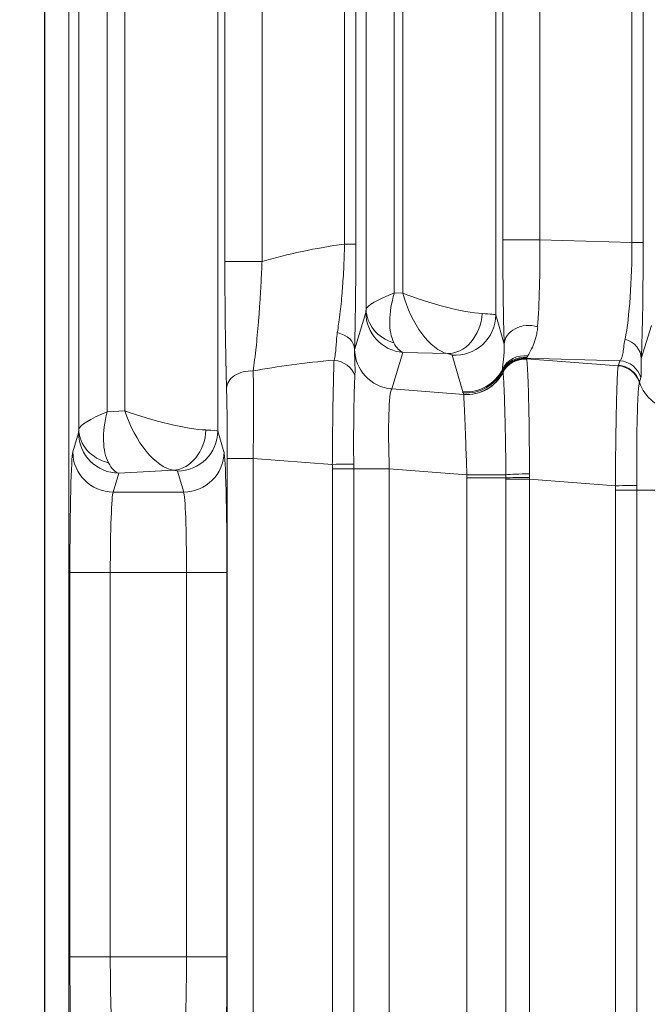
# Model space of a CAD drawing. Header units: millimetres. Extents: x 4 to 836, y 5 to 589.
# Tile 146 of 163: x 744.51 to 752.28, y 279.13 to 291.34. Entities that reach past the tile are written whole.
import ezdxf

# ---------------------------------------------------------------- set-up
doc = ezdxf.new("R2010")
doc.units = ezdxf.units.MM
doc.layers.add('1', color=7, linetype='Continuous', true_color=0xffffff)
doc.styles.add('ideas_simplex', font='simplex.shx')
doc.dimstyles.get("Standard").update_dxf_attribs({"dimtxt": 0.18, "dimasz": 0.18, "dimexe": 0.18, "dimexo": 0.0625, "dimgap": 0.09, "dimtad": 0, "dimtih": 1, "dimtoh": 1, "dimdec": 4, "dimzin": 0, "dimdsep": 46, "dimtxsty": 'Standard', "dimcen": 0.09, "dimadec": 0, "dimazin": 0, "dimtfac": 1, "dimtdec": 4, "dimtofl": 0, "dimtmove": 0, "dimatfit": 3, "dimfxl": 1, "dimtolj": 1, "dimtzin": 0, "dimarcsym": 0})

# ---------------------------------------------------------------- blocks, each defined once
blk = doc.blocks.new('_U3')
at = {"layer": '1', "color": 152, "lineweight": 13}
for p, q in [((707.442812, 308.75902), (787.573916, 308.75902)), ((726.830256, 256.097779), (787.573916, 256.097779))]:
    blk.add_line(p, q, dxfattribs=at)
at = {"layer": '1', "color": 27, "lineweight": 13}
blk.add_line((785.573916, 256.097779), (785.573916, 308.75902), dxfattribs=at)
at = {"layer": '1', "color": 87, "lineweight": 25}
for p, q in [((784.073916, 289.5309), (778.448916, 289.5309)), ((778.448916, 289.5309), (778.448916, 288.0309)), ((784.073916, 288.0309), (784.073916, 289.5309)), ((778.448916, 276.8259), (778.448916, 275.3259)), ((784.073916, 275.3259), (784.073916, 276.8259)), ((778.448916, 275.3259), (784.073916, 275.3259))]:
    blk.add_line(p, q, dxfattribs=at)
at = {"layer": '1', "color": 27, "lineweight": 18}
for points in [[(785.573916, 308.75902), (786.102897, 305.759022), (785.044935, 305.759018)], [(785.573916, 256.097779), (785.044935, 259.097777), (786.102897, 259.097781)]]:
    blk.add_solid(points, dxfattribs=at)
at = {"layer": '1', "color": 87, "linetype": 'Continuous', "lineweight": 25, "char_height": 3, "attachment_point": 7, "rotation": 90, "line_spacing_factor": 1.204819, "style": 'ideas_simplex'}
for s, insert in [('\\W1.2097;52,7', (776.607916, 276.7734)), ('\\W1.2097;2.07', (783.920416, 276.7734))]:
    blk.add_mtext(s, dxfattribs=dict(at, insert=insert))
blk = doc.blocks.new('_U7')
at = {"layer": '1', "color": 152, "lineweight": 13}
for p, q in [((727.832774, 357.09793), (811.109585, 357.09793)), ((708.853977, 241.643112), (811.109585, 241.643112))]:
    blk.add_line(p, q, dxfattribs=at)
at = {"layer": '1', "color": 27, "lineweight": 13}
blk.add_line((809.109585, 241.643112), (809.109585, 357.09793), dxfattribs=at)
at = {"layer": '1', "color": 87, "lineweight": 25}
for p, q in [((807.609585, 306.473021), (801.984585, 306.473021)), ((801.984585, 306.473021), (801.984585, 304.973021)), ((807.609585, 304.973021), (807.609585, 306.473021)), ((801.984585, 293.768021), (801.984585, 292.268021)), ((807.609585, 292.268021), (807.609585, 293.768021)), ((801.984585, 292.268021), (807.609585, 292.268021))]:
    blk.add_line(p, q, dxfattribs=at)
at = {"layer": '1', "color": 27, "lineweight": 18}
for points in [[(809.109585, 357.09793), (809.638566, 354.097932), (808.580604, 354.097928)], [(809.109585, 241.643112), (808.580604, 244.64311), (809.638566, 244.643114)]]:
    blk.add_solid(points, dxfattribs=at)
at = {"layer": '1', "color": 87, "linetype": 'Continuous', "lineweight": 25, "char_height": 3, "attachment_point": 7, "rotation": 90, "line_spacing_factor": 1.204819, "style": 'ideas_simplex'}
for s, insert in [('\\W1.1692;115,5', (800.143585, 292.230521)), ('\\W1.2097;4.55', (807.456085, 293.715521))]:
    blk.add_mtext(s, dxfattribs=dict(at, insert=insert))

msp = doc.modelspace()

# ---------------------------------------------------------------- linework, layer by layer
at = {"layer": '1', "color": 143, "linetype": 'Continuous', "lineweight": 13}
for p, q in [((744.815, 257.874), (744.815, 355.321)), ((744.819, 274.881), (744.819, 338.314)), ((745.118, 338.314), (745.118, 274.881)), ((745.242, 286.256), (745.242, 326.94)), ((746.963, 326.96), (746.963, 286.236)), ((745.592, 326.722), (745.592, 286.474)), ((745.813, 286.486), (745.813, 326.71)), ((750.406, 325.522), (750.406, 287.674)), ((748.8, 287.745), (748.8, 325.451)), ((749.15, 325.248), (749.15, 287.948)), ((749.256, 287.945), (749.256, 325.25)), ((747.051, 288.338), (747.051, 324.858)), ((747.511, 324.858), (747.511, 288.338)), ((748.533, 288.553), (748.533, 324.642)), ((748.673, 324.642), (748.673, 288.553)), ((752.092, 288.574), (752.092, 324.621)), ((752.232, 324.621), (752.232, 288.574)), ((750.495, 288.604), (750.495, 324.591)), ((750.954, 324.591), (750.954, 288.604)), ((750.495, 288.604), (750.954, 288.604)), ((750.954, 288.604), (752.092, 288.574)), ((748.533, 288.553), (748.673, 288.553)), ((752.092, 288.574), (752.232, 288.574)), ((747.511, 288.338), (747.051, 288.338)), ((749.15, 287.948), (749.256, 287.945)), ((748.659, 287.254), (748.797, 287.706)), ((750.406, 287.674), (750.511, 287.311)), ((752.209, 287.133), (752.335, 287.544)), ((749.256, 287.21), (749.118, 286.757)), ((749.81, 287.195), (749.256, 287.21)), ((749.998, 286.722), (749.865, 287.177)), ((751.943, 287.107), (750.785, 287.137)), ((750.788, 287.131), (751.924, 287.045)), ((751.926, 287.05), (751.943, 287.107)), ((752.205, 286.898), (752.188, 286.841)), ((749.118, 286.757), (750.009, 286.69)), ((745.592, 286.474), (745.813, 286.486)), ((745.168, 285.976), (745.238, 286.211)), ((746.963, 286.236), (747.04, 285.976)), ((747.402, 285.896), (747.081, 285.896)), ((747.081, 278.3), (747.081, 285.896)), ((747.402, 285.896), (747.402, 278.3)), ((748.382, 285.822), (747.402, 285.896)), ((745.738, 285.713), (745.667, 285.478)), ((746.414, 285.75), (745.738, 285.713)), ((746.541, 285.478), (746.463, 285.737)), ((748.383, 285.766), (748.647, 285.766)), ((748.383, 278.43), (748.383, 285.766)), ((748.647, 285.766), (749.088, 285.766)), ((748.647, 285.766), (748.647, 278.43)), ((750.049, 285.693), (749.088, 285.766)), ((749.088, 285.766), (749.088, 278.43)), ((750.049, 278.54), (750.049, 285.655)), ((750.049, 285.655), (750.533, 285.655)), ((750.533, 278.558), (750.533, 285.637)), ((750.533, 285.637), (750.824, 285.637)), ((750.824, 285.637), (750.824, 278.558)), ((751.889, 285.557), (750.824, 285.637)), ((745.667, 285.478), (746.541, 285.478)), ((751.889, 285.501), (752.154, 285.501)), ((751.889, 278.695), (751.889, 285.501)), ((752.594, 285.501), (752.154, 285.501)), ((752.154, 285.501), (752.154, 278.695)), ((745.632, 284.482), (745.132, 284.482)), ((745.132, 279.714), (745.132, 284.482)), ((746.576, 284.482), (745.632, 284.482)), ((745.632, 284.482), (745.632, 279.714)), ((747.076, 284.482), (746.576, 284.482)), ((746.576, 279.714), (746.576, 284.482)), ((747.076, 284.482), (747.076, 279.714)), ((745.632, 279.714), (745.132, 279.714)), ((745.632, 279.714), (746.576, 279.714)), ((747.076, 279.714), (746.576, 279.714))]:
    msp.add_line(p, q, dxfattribs=at)
for centre, major_axis, ratio, start_param, end_param in [((750.549, 288.628), (-0.001, -1.801), 0.030434, 4.725631, 5.532945), ((750.849, 288.628), (-0.007, 1.501), 0.069967, 3.888858, 4.696172), ((750.472, 285.596), (-5.359, 0.61), 0.555322, 5.144862, 5.359549), ((751.876, 288.601), (-0.01, 1.501), 0.144199, 3.75491, 4.693626), ((752.176, 288.601), (-0.001, 1.801), 0.031454, 3.758799, 4.697514), ((749.55, 287.948), (-0.749, -0.213), 0.16115, 5.228872, 6.211309), ((749.55, 287.948), (-0.292, -0.731), 0.480074, 4.902082, 5.884519), ((749.656, 287.945), (-0.749, 0.223), 0.167328, 1.058343, 2.511926), ((749.656, 287.945), (-0.267, 0.744), 0.48275, 1.399063, 2.852645), ((748.796, 287.955), (0, 0.25), 0.031454, 3.243932, 3.715078), ((749.3, 287.745), (0.499, -0.024), 0.878584, 3.196431, 4.437869), ((749.297, 287.706), (-0.478, 0.146), 0.996014, 0.297852, 1.785245), ((749.851, 287.691), (0.093, 0.491), 0.77245, 3.279264, 4.858354), ((749.906, 287.674), (-0.48, -0.14), 0.995643, 1.207413, 2.857034), ((749.656, 287.694), (-0.75, 0.02), 0.029238, 3.168569, 3.821783), ((750.811, 287.311), (-0.3, -0.01), 0.776151, 4.295129, 6.241659), ((748.358, 287.251), (-0.3, 0.008), 0.714578, 3.179021, 4.439644), ((749.296, 287.955), (-0.012, -0.75), 0.344743, 5.705365, 6.176511), ((751.909, 287.133), (-0.3, 0.013), 0.858349, 3.192635, 4.413477), ((748.662, 285.755), (0, 1.504), 0.026222, 0.085494, 0.105872), ((749.158, 287.254), (0.478, -0.146), 0.996014, 3.439444, 4.926838), ((749.616, 287.197), (-0.25, 0.021), 0.087194, 3.174945, 3.828159), ((750.759, 286.875), (-0.298, 0.034), 0.982269, 4.678398, 5.944958), ((750.759, 286.851), (-0.299, -0.026), 0.991317, 4.517846, 5.732632), ((750.761, 286.839), (-0.284, -0.098), 0.995464, 4.299844, 5.486244), ((750.763, 286.833), (-0.286, -0.092), 0.995544, 4.320806, 5.507206), ((750.764, 286.83), (-0.296, -0.047), 0.993751, 4.472079, 5.658942), ((750.764, 286.829), (-0.297, -0.041), 0.992886, 4.491637, 5.678511), ((751.271, 285.596), (-5.474, 0.489), 0.272631, 5.287995, 5.521537), ((748.374, 286.855), (-0.299, 0.018), 0.865443, 3.477325, 4.664411), ((751.899, 286.747), (-0.268, 0.136), 0.995564, 3.909371, 5.098516), ((751.902, 286.753), (0.287, -0.088), 0.996014, 0.598846, 1.785245), ((751.919, 286.809), (-0.287, 0.088), 0.996014, 3.740438, 4.926838), ((747.371, 286.763), (0.3, 0.008), 0.722159, 1.448499, 3.103741), ((747.349, 285.892), (-0.023, -1.503), 0.034806, 1.573947, 2.380449), ((750.039, 287.218), (-0.48, -0.14), 0.995643, 1.207413, 2.411234), ((750.043, 287.204), (-0.471, -0.168), 0.995424, 1.148438, 2.337855), ((750.049, 287.186), (-0.477, -0.149), 0.995576, 1.188036, 2.374065), ((750.05, 287.185), (0.482, 0.134), 0.994903, 4.361205, 5.547224), ((752.665, 286.989), (-0.478, 0.146), 0.996014, 0.598846, 1.785245), ((747.05, 285.892), (0, -1.203), 0.026128, 1.574077, 2.38058), ((749.162, 285.755), (-0.038, 1.006), 0.073389, 0.079108, 1.557174), ((745.991, 286.474), (-0.749, -0.229), 0.170757, 5.222502, 6.204939), ((745.991, 286.474), (-0.254, -0.751), 0.483887, 4.874385, 5.856821), ((746.213, 286.486), (-0.749, 0.207), 0.157833, 1.052243, 2.549231), ((746.213, 286.486), (-0.306, 0.723), 0.478289, 1.371252, 2.868239), ((745.237, 286.46), (0, -0.25), 0.031404, 0.10491, 0.619461), ((745.738, 286.211), (-0.479, 0.143), 0.995856, 0.291963, 1.860478), ((745.741, 286.256), (0.499, -0.022), 0.864178, 3.193639, 4.485026), ((746.414, 286.248), (0.059, 0.497), 0.802499, 3.288192, 4.807197), ((746.463, 286.236), (-0.479, -0.143), 0.995856, 1.281115, 2.84963), ((746.213, 286.235), (-0.75, 0), 0.029163, 3.167773, 3.777582), ((745.171, 284.482), (0, -1.5), 0.026186, 3.228859, 4.712389), ((745.667, 285.976), (-0.479, 0.143), 0.995856, 0.291963, 1.860478), ((746.541, 285.976), (-0.479, -0.143), 0.995856, 1.281115, 2.84963), ((747.037, 284.482), (0, -1.5), 0.026186, 1.570796, 3.054326), ((745.737, 286.46), (-0.025, 0.75), 0.344332, 2.531192, 3.045743), ((748.362, 285.822), (-0.3, -0.004), 0.000932, 1.640603, 2.828939), ((746.213, 285.737), (-0.25, 0), 0.087489, 3.167773, 3.777582), ((750.084, 285.693), (0.5, -0.001), 0.000077, 4.642576, 5.827268), ((750.802, 285.692), (-0.3, -0.006), 0.044184, 4.638292, 5.826805), ((750.803, 285.655), (-0.3, -0.002), 0.014605, 4.641342, 5.828738), ((751.868, 285.557), (-0.3, -0.004), 0.000932, 1.640603, 2.828939), ((745.671, 284.482), (0, -1), 0.039279, 3.228859, 4.712389), ((746.537, 284.482), (0, -1), 0.039279, 1.570796, 3.054326), ((745.171, 279.714), (0, -1.5), 0.026186, 4.712389, 6.195919), ((745.671, 279.714), (0, -1), 0.039279, 4.712389, 6.195919), ((746.537, 279.714), (0, -1), 0.039279, 0.087266, 1.570796), ((747.037, 279.714), (0, -1.5), 0.026186, 0.087266, 1.570796)]:
    msp.add_ellipse(centre, major_axis=major_axis, ratio=ratio, start_param=start_param, end_param=end_param, dxfattribs=at)
for points, knots in [([(748.444, 287.455), (748.45, 287.49), (748.455, 287.527), (748.463, 287.585), (748.466, 287.604), (748.471, 287.644), (748.474, 287.664), (748.486, 287.768), (748.495, 287.855), (748.505, 287.971), (748.507, 287.995), (748.51, 288.043), (748.512, 288.067), (748.517, 288.141), (748.52, 288.191), (748.525, 288.292), (748.527, 288.344), (748.531, 288.447), (748.532, 288.5), (748.533, 288.553)], [0, 0, 0, 0, 0.125, 0.125, 0.1875, 0.1875, 0.25, 0.25, 0.5, 0.5, 0.5625, 0.5625, 0.625, 0.625, 0.75, 0.75, 0.875, 0.875, 1, 1, 1, 1]), ([(747.511, 288.338), (747.509, 288.271), (747.506, 288.206), (747.499, 288.077), (747.496, 288.013), (747.49, 287.919), (747.488, 287.888), (747.485, 287.826), (747.482, 287.795), (747.476, 287.705), (747.472, 287.646), (747.458, 287.475), (747.448, 287.368), (747.434, 287.241), (747.431, 287.216), (747.426, 287.167), (747.417, 287.094), (747.408, 287.024), (747.402, 286.979)], [0, 0, 0, 0, 0.125, 0.125, 0.25, 0.25, 0.3125, 0.3125, 0.375, 0.375, 0.5, 0.5, 0.75, 0.75, 0.8125, 0.8125, 0.875, 1, 1, 1, 1]), ([(750.926, 287.528), (750.924, 287.503), (750.921, 287.48), (750.913, 287.436), (750.909, 287.415), (750.898, 287.377), (750.893, 287.359), (750.881, 287.326), (750.875, 287.31), (750.857, 287.266), (750.844, 287.241), (750.822, 287.198), (750.811, 287.18), (750.803, 287.166)], [0, 0, 0, 0, 0.125, 0.125, 0.25, 0.25, 0.375, 0.375, 0.5, 0.5, 0.75, 0.75, 1, 1, 1, 1]), ([(748.404, 287.113), (748.41, 287.137), (748.415, 287.162), (748.423, 287.214), (748.425, 287.241), (748.429, 287.298), (748.431, 287.328), (748.436, 287.39), (748.439, 287.422), (748.444, 287.455)], [0, 0, 0, 0, 0.25, 0.25, 0.5, 0.5, 0.75, 0.75, 1, 1, 1, 1]), ([(750.489, 287.003), (750.489, 287.017), (750.491, 287.033), (750.496, 287.071), (750.499, 287.092), (750.505, 287.142), (750.508, 287.17), (750.511, 287.217), (750.512, 287.234), (750.513, 287.271), (750.512, 287.29), (750.511, 287.311)], [0, 0, 0, 0, 0.25, 0.25, 0.5, 0.5, 0.75, 0.75, 0.875, 0.875, 1, 1, 1, 1]), ([(751.943, 287.107), (751.952, 287.113), (751.959, 287.123), (751.968, 287.144), (751.971, 287.152), (751.976, 287.171), (751.978, 287.181), (751.984, 287.214), (751.987, 287.241), (751.996, 287.302), (752.001, 287.337), (752.008, 287.375)], [0, 0, 0, 0, 0.25, 0.25, 0.375, 0.375, 0.5, 0.5, 0.75, 0.75, 1, 1, 1, 1]), ([(748.658, 287.251), (748.657, 287.222), (748.657, 287.194), (748.659, 287.139), (748.66, 287.112), (748.663, 287.059), (748.663, 287.032), (748.664, 286.978), (748.663, 286.951), (748.661, 286.924)], [0, 0, 0, 0, 0.25, 0.25, 0.5, 0.5, 0.75, 0.75, 1, 1, 1, 1]), ([(752.209, 287.133), (752.207, 287.1), (752.207, 287.071), (752.207, 287.02), (752.208, 286.997), (752.209, 286.968), (752.209, 286.959), (752.21, 286.943), (752.209, 286.935), (752.209, 286.915), (752.207, 286.905), (752.205, 286.898)], [0, 0, 0, 0, 0.25, 0.25, 0.5, 0.5, 0.625, 0.625, 0.75, 0.75, 1, 1, 1, 1]), ([(748.382, 285.822), (748.383, 285.887), (748.383, 285.952), (748.384, 286.049), (748.384, 286.081), (748.384, 286.129), (748.385, 286.145), (748.385, 286.177), (748.385, 286.193), (748.386, 286.272), (748.387, 286.394), (748.389, 286.511), (748.39, 286.581), (748.39, 286.595), (748.391, 286.623), (748.392, 286.664), (748.392, 286.704), (748.394, 286.781), (748.395, 286.829), (748.397, 286.898), (748.397, 286.92), (748.399, 286.963), (748.399, 286.984), (748.401, 287.044), (748.402, 287.081), (748.404, 287.113)], [0, 0, 0, 0, 0.125, 0.125, 0.1875, 0.1875, 0.21875, 0.21875, 0.25, 0.25, 0.375, 0.5, 0.5, 0.53125, 0.53125, 0.5625, 0.625, 0.625, 0.75, 0.75, 0.8125, 0.8125, 0.875, 0.875, 1, 1, 1, 1]), ([(750.789, 287.127), (750.789, 287.127), (750.789, 287.127), (750.789, 287.126), (750.789, 287.126), (750.789, 287.126)], [0, 0, 0, 0, 0.624236, 0.624236, 1, 1, 1, 1]), ([(750.789, 287.126), (750.79, 287.121), (750.791, 287.114), (750.793, 287.095), (750.794, 287.084), (750.798, 287.046), (750.8, 287.014), (750.802, 286.964), (750.803, 286.953), (750.804, 286.931), (750.805, 286.897), (750.807, 286.86), (750.809, 286.781), (750.811, 286.722), (750.813, 286.642), (750.814, 286.625), (750.814, 286.591), (750.816, 286.54), (750.817, 286.486), (750.819, 286.376), (750.82, 286.299), (750.821, 286.197), (750.821, 286.176), (750.822, 286.135), (750.822, 286.072), (750.823, 286.009), (750.824, 285.881), (750.824, 285.794), (750.824, 285.706)], [0, 0, 0, 0, 0.0625, 0.0625, 0.125, 0.125, 0.25, 0.25, 0.28125, 0.28125, 0.3125, 0.375, 0.375, 0.5, 0.5, 0.53125, 0.53125, 0.5625, 0.625, 0.625, 0.75, 0.75, 0.78125, 0.78125, 0.8125, 0.875, 0.875, 1, 1, 1, 1]), ([(751.889, 285.557), (751.889, 285.58), (751.889, 285.604), (751.889, 285.65), (751.889, 285.673), (751.89, 285.743), (751.89, 285.789), (751.891, 285.924), (751.892, 286.013), (751.894, 286.121), (751.894, 286.142), (751.895, 286.185), (751.896, 286.248), (751.896, 286.308), (751.899, 286.425), (751.9, 286.499), (751.903, 286.636), (751.905, 286.698), (751.907, 286.78), (751.908, 286.806), (751.91, 286.842), (751.91, 286.854), (751.911, 286.876), (751.912, 286.887), (751.914, 286.938), (751.916, 286.971), (751.919, 287.008), (751.92, 287.018), (751.921, 287.031), (751.922, 287.034), (751.923, 287.04), (751.923, 287.043), (751.924, 287.045)], [0, 0, 0, 0, 0.03125, 0.03125, 0.0625, 0.0625, 0.125, 0.125, 0.25, 0.25, 0.28125, 0.28125, 0.3125, 0.375, 0.375, 0.5, 0.5, 0.625, 0.625, 0.6875, 0.6875, 0.71875, 0.71875, 0.75, 0.75, 0.875, 0.875, 0.9375, 0.9375, 0.96875, 0.96875, 1, 1, 1, 1]), ([(748.661, 286.924), (748.66, 286.895), (748.659, 286.864), (748.657, 286.813), (748.656, 286.795), (748.655, 286.758), (748.654, 286.739), (748.653, 286.681), (748.652, 286.639), (748.65, 286.574), (748.65, 286.551), (748.649, 286.505), (748.649, 286.482), (748.648, 286.41), (748.647, 286.311), (748.646, 286.207), (748.646, 286.127), (748.646, 286.1), (748.646, 286.046), (748.646, 286.018), (748.646, 285.936), (748.647, 285.881), (748.647, 285.825)], [0, 0, 0, 0, 0.125, 0.125, 0.1875, 0.1875, 0.25, 0.25, 0.375, 0.375, 0.4375, 0.4375, 0.5, 0.5, 0.625, 0.75, 0.75, 0.8125, 0.8125, 0.875, 0.875, 1, 1, 1, 1]), ([(750.533, 285.693), (750.532, 285.772), (750.531, 285.849), (750.529, 285.964), (750.529, 286.002), (750.528, 286.058), (750.528, 286.077), (750.527, 286.114), (750.527, 286.132), (750.525, 286.224), (750.523, 286.293), (750.521, 286.392), (750.52, 286.425), (750.519, 286.471), (750.519, 286.487), (750.518, 286.517), (750.517, 286.532), (750.515, 286.604), (750.514, 286.657), (750.511, 286.728), (750.51, 286.75), (750.509, 286.782), (750.508, 286.792), (750.508, 286.811), (750.507, 286.82), (750.505, 286.865), (750.503, 286.894), (750.5, 286.927), (750.5, 286.937), (750.498, 286.952), (750.497, 286.958), (750.496, 286.963)], [0, 0, 0, 0, 0.125, 0.125, 0.1875, 0.1875, 0.21875, 0.21875, 0.25, 0.25, 0.375, 0.375, 0.4375, 0.4375, 0.46875, 0.46875, 0.5, 0.5, 0.625, 0.625, 0.6875, 0.6875, 0.71875, 0.71875, 0.75, 0.75, 0.875, 0.875, 0.9375, 0.9375, 1, 1, 1, 1]), ([(752.186, 286.834), (752.185, 286.832), (752.184, 286.83), (752.183, 286.824), (752.182, 286.82), (752.18, 286.809), (752.179, 286.799), (752.175, 286.766), (752.173, 286.737), (752.17, 286.693), (752.169, 286.684), (752.168, 286.664), (752.167, 286.634), (752.165, 286.601), (752.162, 286.53), (752.161, 286.477), (752.158, 286.36), (752.156, 286.298), (752.155, 286.198), (752.154, 286.164), (752.154, 286.094), (752.153, 286.058), (752.153, 285.948), (752.152, 285.873), (752.152, 285.757), (752.153, 285.719), (752.153, 285.66), (752.153, 285.64), (752.153, 285.6), (752.153, 285.58), (752.153, 285.561)], [0, 0, 0, 0, 0.03125, 0.03125, 0.0625, 0.0625, 0.125, 0.125, 0.25, 0.25, 0.28125, 0.28125, 0.3125, 0.375, 0.375, 0.5, 0.5, 0.625, 0.625, 0.6875, 0.6875, 0.75, 0.75, 0.875, 0.875, 0.9375, 0.9375, 0.96875, 0.96875, 1, 1, 1, 1]), ([(750.049, 285.693), (750.048, 285.724), (750.047, 285.755), (750.045, 285.816), (750.044, 285.847), (750.04, 285.938), (750.038, 285.997), (750.035, 286.082), (750.034, 286.11), (750.032, 286.166), (750.031, 286.193), (750.028, 286.271), (750.026, 286.32), (750.024, 286.377), (750.023, 286.388), (750.022, 286.41), (750.022, 286.421), (750.021, 286.452), (750.02, 286.472), (750.017, 286.528), (750.016, 286.56), (750.014, 286.595), (750.014, 286.601), (750.013, 286.614), (750.013, 286.632), (750.012, 286.646), (750.01, 286.672), (750.01, 286.683), (750.009, 286.689)], [0, 0, 0, 0, 0.0625, 0.0625, 0.125, 0.125, 0.25, 0.25, 0.3125, 0.3125, 0.375, 0.375, 0.5, 0.5, 0.53125, 0.53125, 0.5625, 0.5625, 0.625, 0.625, 0.75, 0.75, 0.78125, 0.78125, 0.8125, 0.875, 0.875, 1, 1, 1, 1])]:
    msp.add_open_spline(points, degree=3, knots=knots, dxfattribs=at)
at = {"layer": '1', "color": 143, "linetype": 'Continuous', "lineweight": 18}
for points, knots in [([(748.673, 288.553), (748.673, 288.491), (748.673, 288.43), (748.673, 288.309), (748.673, 288.249), (748.672, 288.13), (748.671, 288.071), (748.671, 287.998), (748.671, 287.984), (748.67, 287.955), (748.67, 287.912), (748.669, 287.87), (748.668, 287.732), (748.666, 287.627), (748.664, 287.503), (748.663, 287.478), (748.662, 287.43), (748.661, 287.36), (748.659, 287.293), (748.658, 287.251)], [0, 0, 0, 0, 0.125, 0.125, 0.25, 0.25, 0.375, 0.375, 0.40625, 0.40625, 0.4375, 0.5, 0.5, 0.75, 0.75, 0.8125, 0.8125, 0.875, 1, 1, 1, 1]), ([(747.071, 286.763), (747.07, 286.815), (747.069, 286.869), (747.067, 286.953), (747.066, 286.981), (747.065, 287.039), (747.064, 287.068), (747.061, 287.217), (747.059, 287.342), (747.056, 287.541), (747.055, 287.609), (747.055, 287.697), (747.054, 287.715), (747.054, 287.751), (747.054, 287.804), (747.053, 287.858), (747.052, 287.966), (747.052, 288.039), (747.051, 288.187), (747.051, 288.262), (747.051, 288.338)], [0, 0, 0, 0, 0.125, 0.125, 0.1875, 0.1875, 0.25, 0.25, 0.5, 0.5, 0.625, 0.625, 0.65625, 0.65625, 0.6875, 0.75, 0.75, 0.875, 0.875, 1, 1, 1, 1])]:
    msp.add_open_spline(points, degree=3, knots=knots, dxfattribs=at)
at = {"layer": '1', "color": 143, "linetype": 'Continuous', "lineweight": 13}
for points in [[(750.791, 287.147), (750.789, 287.143), (750.787, 287.14), (750.785, 287.137)], [(750.785, 287.137), (750.786, 287.135), (750.787, 287.133), (750.788, 287.131)], [(750.803, 287.166), (750.798, 287.159), (750.794, 287.152), (750.791, 287.147)], [(750.788, 287.131), (750.788, 287.13), (750.788, 287.129), (750.789, 287.127)], [(751.924, 287.045), (751.925, 287.047), (751.925, 287.049), (751.926, 287.05)], [(750.49, 286.984), (750.49, 286.989), (750.489, 286.996), (750.489, 287.003)], [(750.493, 286.973), (750.492, 286.976), (750.491, 286.98), (750.49, 286.984)], [(750.495, 286.966), (750.495, 286.968), (750.494, 286.971), (750.493, 286.973)], [(750.496, 286.964), (750.496, 286.965), (750.496, 286.965), (750.495, 286.966)], [(750.496, 286.963), (750.496, 286.963), (750.496, 286.963), (750.496, 286.964)], [(752.188, 286.841), (752.187, 286.839), (752.186, 286.837), (752.186, 286.834)], [(750.003, 286.708), (750.001, 286.713), (749.999, 286.717), (749.998, 286.722)], [(750.009, 286.69), (750.007, 286.696), (750.005, 286.702), (750.003, 286.708)], [(750.009, 286.689), (750.009, 286.689), (750.009, 286.69), (750.009, 286.69)], [(748.383, 285.766), (748.383, 285.784), (748.383, 285.803), (748.382, 285.822)], [(748.647, 285.825), (748.647, 285.805), (748.647, 285.786), (748.647, 285.766)], [(750.049, 285.655), (750.049, 285.668), (750.049, 285.681), (750.049, 285.693)], [(750.533, 285.655), (750.533, 285.668), (750.533, 285.68), (750.533, 285.693)], [(750.824, 285.706), (750.824, 285.691), (750.824, 285.675), (750.824, 285.66)], [(750.533, 285.637), (750.533, 285.643), (750.533, 285.649), (750.533, 285.655)], [(750.824, 285.66), (750.824, 285.652), (750.824, 285.645), (750.824, 285.637)], [(751.889, 285.501), (751.889, 285.52), (751.889, 285.538), (751.889, 285.557)], [(752.153, 285.561), (752.154, 285.541), (752.154, 285.521), (752.154, 285.501)]]:
    msp.add_open_spline(points, degree=3, dxfattribs=at)

# ---------------------------------------------------------------- dimensions: what is measured, and where the dimension line sits
at = {"layer": '1', "color": 87, "linetype": 'Continuous', "lineweight": 25}
for base, p1, p2, text, picture, middle in [((809.11, 241.643), (724.726, 357.098), (706.354, 241.643), '<>\\P[\\C87;\\H3.00;\\Fsimplex.shx;4.55\\Fsimplex.shx;\\H3.00;\\C87; ]', '_U7', (809.11, 299.371)), ((785.574, 308.759), (724.33, 256.098), (704.943, 308.759), '<>\\P[\\C87;\\H3.00;\\Fsimplex.shx;2.07\\Fsimplex.shx;\\H3.00;\\C87; ]', '_U3', (785.574, 282.428))]:
    dim = msp.add_linear_dim(base=base, p1=p1, p2=p2, angle=90, text=text, dimstyle='Standard', override={"dimtxt": 3, "dimasz": 3, "dimexe": 2, "dimexo": 2.5, "dimgap": 1.5, "dimtad": 1, "dimtih": 0, "dimtoh": 0, "dimdec": 1, "dimlfac": 1, "dimzin": 8, "dimdsep": 44, "dimlunit": 2, "dimtxsty": 'ideas_simplex', "dimsah": 1, "dimse1": 0, "dimse2": 0, "dimsd1": 0, "dimsd2": 0, "dimclrd": 27, "dimclre": 152, "dimclrt": 87, "dimtol": 0, "dimtm": -0.1, "dimtfac": 0.5, "dimtdec": 2, "dimtofl": 1, "dimtmove": 0, "dimtzin": 8, "dimlwd": 13, "dimlwe": 13}, dxfattribs=at)
    dim.commit()
    dim.dimension.update_dxf_attribs({"geometry": picture, "text_midpoint": middle, "dimtype": 160})

doc.saveas('drawing.dxf')
